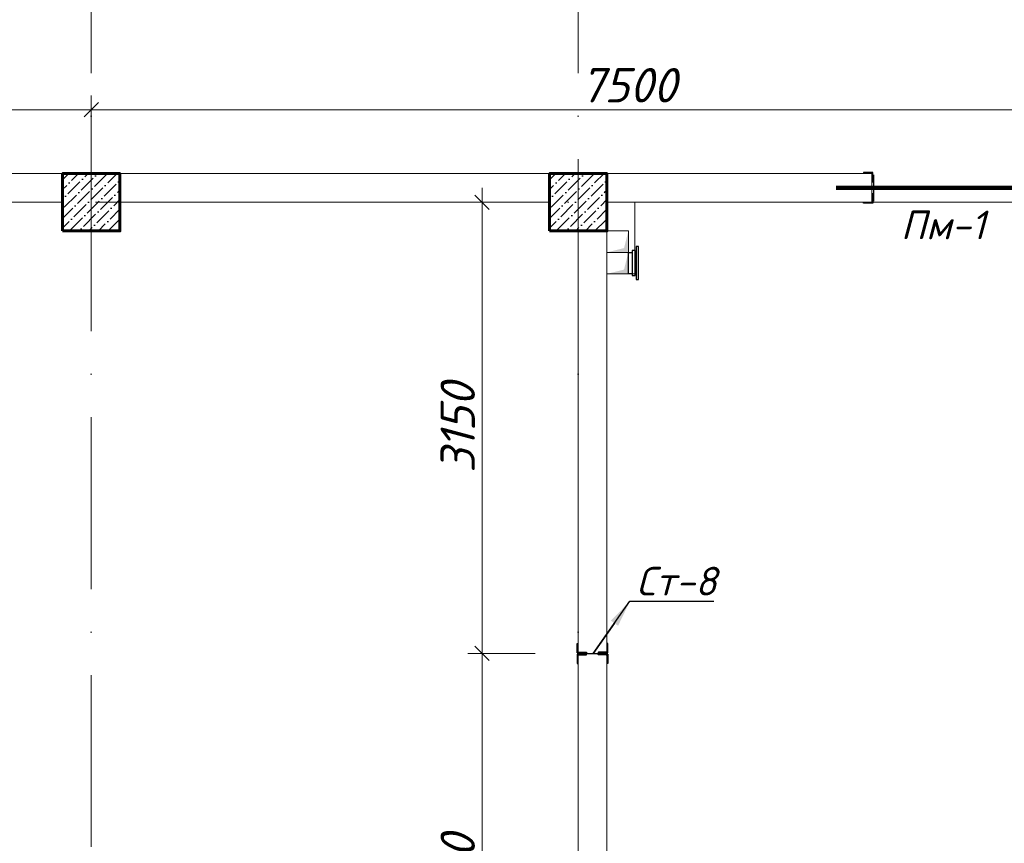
# Model space of a CAD drawing. Header units: millimetres. Extents: x 363306 to 7757304, y 1022887 to 1207196.
# Tile 193 of 256: x 1025562 to 1032437, y 1071335 to 1077084. Entities that reach past the tile are written whole.
import ezdxf
from ezdxf import colors
from ezdxf.entities.mleader import LeaderData, LeaderLine
from ezdxf.math import Vec2, Vec3

# ---------------------------------------------------------------- set-up
doc = ezdxf.new("R2010")
doc.units = ezdxf.units.MM
doc.linetypes.add('ACAD_ISO10W100', pattern=[18, 12, -3, 0, -3])
for name, color, linetype, lineweight in [('.', 7, 'Continuous', 15), ('5   0.30', 1, 'Continuous', 30), ('размеры', 12, 'Continuous', 15)]:
    doc.layers.add(name, color=color, linetype=linetype, lineweight=lineweight)
doc.layers.add('0 @ 100', color=7, linetype='Continuous')
doc.layers.add('kcd_tx', color=7, linetype='Continuous')
doc.styles.add('ISOCPEUR', font='isocpeur.TTF')
doc.styles.get("Standard").update_dxf_attribs({"font": 'isocpeui.ttf'})
doc.styles.add('ГОСТ 2.304', font='isocpeui.ttf')
doc.dimstyles.new('Санжар', dxfattribs={"dimtxt": 240, "dimasz": 200, "dimexe": 200, "dimexo": 200, "dimgap": 50, "dimtad": 1, "dimdec": 0, "dimtxsty": 'Standard', "dimblk": 'OBLIQUE', "dimcen": 2.5, "dimdle": 200, "dimclrd": 152, "dimclre": 152, "dimclrt": 152, "dimadec": 0, "dimazin": 0, "dimtfac": 1, "dimtdec": 0, "dimtmove": 0, "dimatfit": 3, "dimldrblk": 'OBLIQUE', "dimfxl": 0, "dimlwd": 0, "dimlwe": 0, "dimarcsym": 0})

# ---------------------------------------------------------------- blocks, each defined once
blk = doc.blocks.new('*U25')
at = {"color": 0, "linetype": 'ByBlock', "lineweight": -2, "ltscale": 100}
blk.add_lwpolyline([(0, 0), (63, 0), (63, 2.7, 0.414214), (60.7, 5), (12, 5, -0.414214), (5, 12), (5, 60.7, 0.414214), (2.7, 63), (0, 63)], format="xyb", close=True, dxfattribs=at)
blk = doc.blocks.new('*U35')
at = {"color": 0, "linetype": 'ByBlock', "lineweight": -2, "ltscale": 100}
blk.add_lwpolyline([(0, 0), (63, 0), (63, 2.7, 0.414214), (60.7, 5), (12, 5, -0.414214), (5, 12), (5, 60.7, 0.414214), (2.7, 63), (0, 63)], format="xyb", close=True, dxfattribs=at)
blk = doc.blocks.new('*U434')
at = {"color": 0, "linetype": 'ByBlock', "lineweight": -2, "ltscale": 100}
blk.add_lwpolyline([(0, 0), (63, 0), (63, 2.7, 0.414214), (60.7, 5), (12, 5, -0.414214), (5, 12), (5, 60.7, 0.414214), (2.7, 63), (0, 63)], format="xyb", close=True, dxfattribs=at)
blk = doc.blocks.new('_Oblique')
at = {"color": 0, "linetype": 'ByBlock', "lineweight": -2}
blk.add_line((-0.5, -0.5), (0.5, 0.5), dxfattribs=at)
blk = doc.blocks.new('*D753')
at = {"layer": 'Defpoints', "color": 0, "lineweight": 25, "transparency": 16777216}
for p in [(1028790.8, 1072660.4), (1029262.3, 1072660.4), (1029162.3, 1069510.4)]:
    blk.add_point(p, dxfattribs=at)
at = {"layer": 'kcd_tx', "lineweight": 0, "transparency": 16777216}
for p, q in [((1028790.8, 1069410.4), (1028790.8, 1072760.4)), ((1029162.3, 1072660.4), (1028690.8, 1072660.4)), ((1029062.3, 1069510.4), (1028690.8, 1069510.4))]:
    blk.add_line(p, q, dxfattribs=at)
at = {"layer": 'kcd_tx', "lineweight": 0, "transparency": 16777216, "xscale": 100, "yscale": 100, "zscale": 100}
for p, rotation in [((1028790.8, 1072660.4), 90), ((1028790.8, 1069510.4), 270)]:
    blk.add_blockref('_Oblique', p, dxfattribs=dict(at, rotation=rotation))
at = {"layer": 'kcd_tx', "lineweight": 30, "transparency": 16777216, "insert": (1028620.8, 1071085.4), "char_height": 240, "attachment_point": 5, "rotation": 90}
blk.add_mtext('3150', dxfattribs=at)
blk = doc.blocks.new('*D754')
at = {"layer": 'Defpoints', "color": 0, "lineweight": 25, "transparency": 16777216}
for p in [(1028790.8, 1075810.4), (1029162.3, 1075810.4), (1029262.3, 1072660.4)]:
    blk.add_point(p, dxfattribs=at)
at = {"layer": 'kcd_tx', "lineweight": 0, "transparency": 16777216}
for p, q in [((1028790.8, 1072560.4), (1028790.8, 1075910.4)), ((1029062.3, 1075810.4), (1028690.8, 1075810.4)), ((1029162.3, 1072660.4), (1028690.8, 1072660.4))]:
    blk.add_line(p, q, dxfattribs=at)
at = {"layer": 'kcd_tx', "lineweight": 0, "transparency": 16777216, "xscale": 100, "yscale": 100, "zscale": 100}
for p, rotation in [((1028790.8, 1075810.4), 90), ((1028790.8, 1072660.4), 270)]:
    blk.add_blockref('_Oblique', p, dxfattribs=dict(at, rotation=rotation))
at = {"layer": 'kcd_tx', "lineweight": 30, "transparency": 16777216, "insert": (1028620.8, 1074235.4), "char_height": 240, "attachment_point": 5, "rotation": 90}
blk.add_mtext('3150', dxfattribs=at)
blk = doc.blocks.new('*D576')
at = {"layer": 'Defpoints', "color": 0, "lineweight": 25, "transparency": 16777216}
for p in [(1026062.3, 1076455.5), (1022112.3, 1076010.4), (1026062.3, 1076010.4)]:
    blk.add_point(p, dxfattribs=at)
at = {"layer": 'kcd_tx', "lineweight": 0, "transparency": 16777216}
for p, q in [((1022112.3, 1076110.4), (1022112.3, 1076555.5)), ((1026062.3, 1076110.4), (1026062.3, 1076555.5)), ((1022012.3, 1076455.5), (1026162.3, 1076455.5))]:
    blk.add_line(p, q, dxfattribs=at)
at = {"layer": 'kcd_tx', "lineweight": 0, "transparency": 16777216, "xscale": 100, "yscale": 100, "zscale": 100, "rotation": 180}
blk.add_blockref('_Oblique', (1022112.3, 1076455.5), dxfattribs=at)
at = {"layer": 'kcd_tx', "lineweight": 0, "transparency": 16777216, "xscale": 100, "yscale": 100, "zscale": 100}
blk.add_blockref('_Oblique', (1026062.3, 1076455.5), dxfattribs=at)
at = {"layer": 'kcd_tx', "lineweight": 30, "transparency": 16777216, "insert": (1024087.3, 1076625.5), "char_height": 240, "attachment_point": 5}
blk.add_mtext('3950', dxfattribs=at)
blk = doc.blocks.new('*D577')
at = {"layer": 'Defpoints', "color": 0, "lineweight": 25, "transparency": 16777216}
for p in [(1033562.3, 1076455.5), (1026062.3, 1076010.4), (1033562.3, 1076010.4)]:
    blk.add_point(p, dxfattribs=at)
at = {"layer": 'kcd_tx', "lineweight": 0, "transparency": 16777216}
for p, q in [((1026062.3, 1076110.4), (1026062.3, 1076555.5)), ((1033562.3, 1076110.4), (1033562.3, 1076555.5)), ((1025962.3, 1076455.5), (1033662.3, 1076455.5))]:
    blk.add_line(p, q, dxfattribs=at)
at = {"layer": 'kcd_tx', "lineweight": 0, "transparency": 16777216, "xscale": 100, "yscale": 100, "zscale": 100, "rotation": 180}
blk.add_blockref('_Oblique', (1026062.3, 1076455.5), dxfattribs=at)
at = {"layer": 'kcd_tx', "lineweight": 0, "transparency": 16777216, "xscale": 100, "yscale": 100, "zscale": 100}
blk.add_blockref('_Oblique', (1033562.3, 1076455.5), dxfattribs=at)
at = {"layer": 'kcd_tx', "lineweight": 30, "transparency": 16777216, "insert": (1029812.3, 1076627), "char_height": 240, "attachment_point": 5}
blk.add_mtext('7500', dxfattribs=at)
blk = doc.blocks.new('EBF')
at = {"color": 5, "lineweight": 30, "ltscale": 100}
for points in [[(1294386.3, 1827283.5), (1294536.3, 1827283.5), (1294536.3, 1827310.5), (1294386.3, 1827310.5)], [(1294346.3, 1827255.5), (1294576.3, 1827255.5), (1294576.3, 1827240.5), (1294346.3, 1827240.5)], [(1294373.8, 1827283.5), (1294548.8, 1827283.5), (1294548.8, 1827263.5), (1294373.8, 1827263.5)]]:
    blk.add_lwpolyline(points, close=True, dxfattribs=at)
blk = doc.blocks.new('RTET')
at = {"color": 116, "lineweight": 0, "true_color": 0x136734, "const_width": 30}
blk.add_lwpolyline([(661261.7, 1824060), (662811.7, 1824060)], dxfattribs=at)
at = {"layer": '5   0.30', "color": 5, "lineweight": 30, "ltscale": 200}
for p, q in [((661523.9, 1824152.1), (661523.9, 1823967.9)), ((662549.5, 1824152.1), (662549.5, 1823967.9))]:
    blk.add_line(p, q, dxfattribs=at)
at = {"layer": '5   0.30', "color": 5, "lineweight": 30, "ltscale": 200, "yscale": 1.05763968, "zscale": 1.05763968, "rotation": 180}
for p, xscale in [((661519.8, 1824168.4), 1.05763968), ((662553.5, 1824168.4), -1.05763968)]:
    blk.add_blockref('*U25', p, dxfattribs=dict(at, xscale=xscale))
at = {"layer": '5   0.30', "color": 5, "lineweight": 30, "ltscale": 200, "extrusion": (0, 0, -1), "yscale": 1.05763968, "zscale": -1.05763968}
for p, xscale in [((-661519.8, 1823953.5), 1.05763968), ((-662553.5, 1823953.5), -1.05763968)]:
    blk.add_blockref('*U25', p, dxfattribs=dict(at, xscale=xscale))
at = {"color": 18, "lineweight": 0, "true_color": 0x000000, "insert": (661713.5, 1823701.3), "char_height": 200, "width": 262.818, "attachment_point": 7}
blk.add_mtext('{\\C116;\\c3434259;Пм-1}', dxfattribs=at)
ml = blk.add_multileader_mtext('Standard')
ml.set_content('{\\fISOCPEUR|b0|i1|c204|p34;\\C5;Ст-6}', color=256, style='ISOCPEUR')
ml.set_leader_properties()
ml.build(insert=Vec2(0, 0))
ml.multileader.update_dxf_attribs({"text_left_attachment_type": 6, "text_right_attachment_type": 6, "dogleg_length": 0.208, "arrow_head_size": 187.5, "scale": 100})
ctx = ml.context
ctx.base_point, ctx.scale, ctx.char_height, ctx.arrow_head_size, ctx.landing_gap_size, ctx.plane_origin = Vec3(661759.9, 1823355.9), 100, 200, 187.5, 0, Vec3(666149.8, 1822037.9)
ctx.left_attachment, ctx.right_attachment, ctx.text_align_type = 6, 6, 1
notes = []
notes.append((ctx, [(1, (1, 1, 0), (662377.8, 1823355.9), (-1, 0), 20.8, [(2, [(661519.8, 1823951.5)], 0, []), (1, [(662572.3, 1823960), (662572.3, 1823960)], 0, [])])]))
ctx.mtext.insert, ctx.mtext.alignment, ctx.mtext.flow_direction = Vec3(662058.4, 1823595.9), 2, 5
for ctx, leaders in notes:
    for number, flags, end, landing, length, lines in leaders:
        leader = LeaderData()
        leader.index, (leader.has_last_leader_line, leader.has_dogleg_vector, leader.attachment_direction) = number, flags
        leader.last_leader_point, leader.dogleg_vector, leader.dogleg_length = Vec3(end), Vec3(landing), length
        for number, points, colour, breaks in lines:
            line = LeaderLine()
            line.index, line.vertices, line.color, line.breaks = number, Vec3.list(points), colors.encode_raw_color(colour), breaks
            leader.lines.append(line)
        ctx.leaders.append(leader)

msp = doc.modelspace()

# ---------------------------------------------------------------- hatches: boundary and pattern name
at = {"layer": '.', "lineweight": 0, "ltscale": 100, "transparency": 33554687}
h = msp.add_hatch(color=256, dxfattribs=at)
h.dxf.hatch_style = 1
h.paths.add_polyline_path([(1029662.268, 1075460.387), (1029812.268, 1075460.387), (1029812.268, 1075610.387), (1029782.216, 1075490.439)])
h = msp.add_hatch(color=256, dxfattribs=at)
h.dxf.hatch_style = 1
h.paths.add_polyline_path([(1029662.268, 1075310.387), (1029812.268, 1075310.387), (1029812.268, 1075460.387), (1029782.216, 1075340.439)])
at = {"ltscale": 100}
h = msp.add_hatch(dxfattribs=at)
h.set_pattern_fill('ANSI36', color=256, scale=15, style=0)
h.set_pattern_definition([(45, (-16017900.283, 10258840.387), (25.25697034, 92.60889125), [119.0625, -23.8125, 0, -23.8125])])
h.paths.add_polyline_path([(1026262.268, 1076010.387), (1025862.268, 1076010.387), (1025862.268, 1075610.387), (1026262.268, 1075610.387)])
h = msp.add_hatch(dxfattribs=at)
h.set_pattern_fill('ANSI36', color=256, scale=15, style=0)
h.set_pattern_definition([(45, (-16014500.283, 10258840.387), (25.25697034, 92.60889125), [119.0625, -23.8125, 0, -23.8125])])
h.paths.add_polyline_path([(1029662.268, 1076010.387), (1029262.268, 1076010.387), (1029262.268, 1075610.387), (1029662.268, 1075610.387)])

# ---------------------------------------------------------------- linework, layer by layer
at = {"color": 1, "linetype": 'ACAD_ISO10W100', "lineweight": 9, "ltscale": 100}
for p, q in [((1026062.268, 1085110.387), (1026062.268, 1066417.835)), ((1029462.268, 1085110.387), (1029462.268, 1066417.835)), ((1043492.268, 1075810.387), (1014088.863, 1075810.387))]:
    msp.add_line(p, q, dxfattribs=at)
at = {"lineweight": 0, "ltscale": 100}
for p, q in [((1029662.268, 1076010.387), (1022112.268, 1076010.387)), ((1031512.268, 1076010.387), (1029662.268, 1076010.387)), ((1025862.268, 1075810.387), (1022112.268, 1075810.387)), ((1029262.268, 1075810.387), (1026262.268, 1075810.387)), ((1031512.268, 1075810.387), (1029662.268, 1075810.387)), ((1029462.268, 1075610.387), (1029462.268, 1069710.387)), ((1029662.268, 1075610.387), (1029662.268, 1069710.387))]:
    msp.add_line(p, q, dxfattribs=at)
at = {"color": 18, "lineweight": 0, "true_color": 0x000000}
msp.add_line((1029462.268, 1072660.387), (1029662.268, 1072660.387), dxfattribs=at)
at = {"lineweight": 0, "ltscale": 100}
msp.add_lwpolyline([(1031512.268, 1076010.387), (1031512.268, 1075810.387)], dxfattribs=at)
at = {"color": 116, "lineweight": 0, "ltscale": 100, "true_color": 0x136734}
msp.add_lwpolyline([(1029662.268, 1075310.387), (1029857.449, 1075310.387), (1029857.449, 1075810.387)], dxfattribs=at)
at = {"lineweight": 0, "ltscale": 100}
for points in [[(1029662.268, 1075460.387), (1029812.268, 1075460.387), (1029812.268, 1075610.387), (1029662.268, 1075610.387)], [(1029662.268, 1075310.387), (1029812.268, 1075310.387), (1029812.268, 1075460.387), (1029662.268, 1075460.387)]]:
    msp.add_lwpolyline(points, close=True, dxfattribs=at)
at = {"layer": '5   0.30', "lineweight": 30, "ltscale": 200}
msp.add_line((1029470.173, 1072660.387), (1029654.362, 1072660.387), dxfattribs=at)
msp.add_line((1029470.173, 1072660.387), (1029654.362, 1072660.387), dxfattribs=at)
at = {"layer": 'размеры', "lineweight": 60, "ltscale": 5}
for points in [[(1025862.268, 1075610.387), (1026262.268, 1075610.387), (1026262.268, 1076010.387), (1025862.268, 1076010.387)], [(1029262.268, 1075610.387), (1029662.268, 1075610.387), (1029662.268, 1076010.387), (1029262.268, 1076010.387)]]:
    msp.add_lwpolyline(points, close=True, dxfattribs=at)

# ---------------------------------------------------------------- block references
at = {"color": 18, "lineweight": 30, "true_color": 0x000000}
msp.add_blockref('RTET', (370000.601, -748149.583), dxfattribs=at)
at = {"color": 2, "lineweight": 0, "xscale": -1, "rotation": 90}
msp.add_blockref('EBF', (2857122.746, 2369846.698), dxfattribs=at)
at = {"layer": '5   0.30', "lineweight": 30, "ltscale": 200, "yscale": 1.05763968, "zscale": 1.05763968}
for name, p, xscale, rotation in [('*U35', (1029453.836, 1072664.466), -1.05763968, 270), ('*U35', (1029668.688, 1072664.466), 1.05763968, 89.99999999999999), ('*U434', (1029453.836, 1072656.308), 1.05763968, 270)]:
    msp.add_blockref(name, p, dxfattribs=dict(at, xscale=xscale, rotation=rotation))
at = {"layer": '5   0.30', "lineweight": 30, "ltscale": 200, "extrusion": (0, 0, -1), "xscale": 1.05763968, "yscale": 1.05763968, "zscale": -1.05763968, "rotation": 270}
msp.add_blockref('*U434', (-1029668.688, 1072656.308), dxfattribs=at)

# ---------------------------------------------------------------- texts
at = {"layer": '0 @ 100', "color": 7, "insert": (761996.908, 1075986.433), "char_height": 318.940213, "width": 19697.5359, "attachment_point": 4, "style": 'ГОСТ 2.304'}
msp.add_mtext('\\pi5457.36288;{\\fISOCPEUR|b1|i1|c204|p34;Характеристика участка строительства:\\P\\pi0;\\P}Расчетная зимняя температура воздух 15 °С.\\PСкоростной напор ветра   - 38кг/м2.\\PВес снегового покрова    - 50кг/м2.\\PКлассификация зданий по функциональной пожарной опасности - Ф 4.1 \\PКоэффициент надежности по назначению - 0.95\\P\\P^IПроектом разработано подъёмник для мало мобильных граждан населения грузоподъемностью 250 кг. скоростью 0,25 см/с. Двери шахт подъёмника противопожарные с пределом огнестойкости El 30. Подъёмники оборудованы кабинами габаритами 1500х1500 мм, ширина дверей кабины обеспечивает проезд инвалидной коляски. Для экстренных случаев подъёмник оснащен дополнительным аккумулятором и механическим спуском для безопасного спуска пассажира в нулевую отметку. Так же в дверях подъёмника установлены замки датчики которые открываются с ключевыми картами, чтобы открыть двери подъёмника.\\P^IС внешней и внутренней стороны наружных стен предусмотрено обшивка из аквапанелей толщиной 12,5мм с утеплением из минераловатной ваты на кварцевой основе, А =0,040 Вт/мС, толщиной 100мм. (по теплотехническому расчету). Наружная отделка из органическое стекло.\\P^IПодрядчик обязан предоставить заказчику сертификаты соответствия и пожарной безопасности на фасадную систему и все применяемые в данной системе материалы и изделия.\\PКонструкции, изделия и материалы применены по действующим стандартам, ТУ, сертификатам. На путях эвакуации используются отделочные материалы, соответствующие требованиям п. 5.25 ШНК 2.01.02-04.\\PОтделка стен с внутренней стороны окраска водоэмульсионными красками светлых тонов. Во внутренней и наружной отделке использованы современные отделочные материалы используемые на территории Республики Узбекистан.\\P^IКрыша - скатная из металлических профилированных листов с полимерными покрытиями с обеих сторон толщ.0,55мм по металлическим конструкциям.\\P^IПо периметру наружных стен устраивается бетонная отмостка. Бетон кл.В 7,5 шириной 1000 мм, толщиной 50 мм по гравийному основанию толщиной 100 мм -150 мм.\\P^IВсе строительно-монтажные работы вести согласно указаний соответствующих строительных норм и проекта производства работ (П.П.Р.) на основании ШНК 3.01.01 - 03 и КМК 3.01.02 - 00.', dxfattribs=at)

# ---------------------------------------------------------------- dimensions: what is measured, and where the dimension line sits
at = {"layer": 'kcd_tx', "color": 244, "lineweight": 30, "true_color": 0x991b1e}
for base, p1, p2, picture, middle in [((1026062.268, 1076455.453), (1022112.268, 1076010.387), (1026062.268, 1076010.387), '*D576', (1024087.268, 1076625.453)), ((1033562.268, 1076455.453), (1026062.268, 1076010.387), (1033562.268, 1076010.387), '*D577', (1029812.268, 1076626.999))]:
    dim = msp.add_linear_dim(base=base, p1=p1, p2=p2, dimstyle='Санжар', override={"dimasz": 100, "dimexe": 100, "dimexo": 100, "dimdle": 100, "dimclrd": 256, "dimclre": 256, "dimclrt": 256, "dimtmove": 1, "dimfxl": 0, "dimarcsym": 2}, dxfattribs=at)
    dim.commit()
    dim.dimension.update_dxf_attribs({"geometry": picture, "text_midpoint": middle})
for base, p1, p2, picture, middle in [((1028790.819, 1075810.387), (1029262.268, 1072660.387), (1029162.268, 1075810.387), '*D754', (1028620.819, 1074235.387)), ((1028790.819, 1072660.387), (1029162.268, 1069510.387), (1029262.268, 1072660.387), '*D753', (1028620.819, 1071085.387))]:
    dim = msp.add_linear_dim(base=base, p1=p1, p2=p2, angle=90, dimstyle='Санжар', override={"dimasz": 100, "dimexe": 100, "dimexo": 100, "dimdle": 100, "dimclrd": 256, "dimclre": 256, "dimclrt": 256, "dimtmove": 1, "dimfxl": 0, "dimarcsym": 2}, dxfattribs=at)
    dim.commit()
    dim.dimension.update_dxf_attribs({"geometry": picture, "text_midpoint": middle})

# ---------------------------------------------------------------- leaders
ml = msp.add_multileader_mtext('Standard')
ml.set_content('{\\fISOCPEUR|b0|i1|c204|p34;\\C5;Ст-8}', color=256, style='ISOCPEUR')
ml.set_leader_properties()
ml.build(insert=Vec2(0, 0))
ml.multileader.update_dxf_attribs({"text_left_attachment_type": 6, "text_right_attachment_type": 6, "dogleg_length": 0.208, "arrow_head_size": 187.5, "scale": 100})
ctx = ml.context
ctx.base_point, ctx.scale, ctx.char_height, ctx.arrow_head_size, ctx.landing_gap_size, ctx.plane_origin = Vec3(1029844.145, 1073025.166), 100, 200, 187.5, 0, Vec3(1034149.528, 1071627.553)
ctx.left_attachment, ctx.right_attachment, ctx.text_align_type = 6, 6, 1
notes = []
notes.append((ctx, [(0, (1, 1, 0), (1029823.326, 1073025.166), (1, 0), 20.819, [(1, [(1029823.326, 1073025.166), (1029566.971, 1072660.387), (1029566.971, 1072660.387)], 0, [])])]))
ctx.mtext.insert, ctx.mtext.alignment, ctx.mtext.flow_direction = Vec3(1030148.615, 1073265.166), 2, 5
for ctx, leaders in notes:
    for number, flags, end, landing, length, lines in leaders:
        leader = LeaderData()
        leader.index, (leader.has_last_leader_line, leader.has_dogleg_vector, leader.attachment_direction) = number, flags
        leader.last_leader_point, leader.dogleg_vector, leader.dogleg_length = Vec3(end), Vec3(landing), length
        for number, points, colour, breaks in lines:
            line = LeaderLine()
            line.index, line.vertices, line.color, line.breaks = number, Vec3.list(points), colors.encode_raw_color(colour), breaks
            leader.lines.append(line)
        ctx.leaders.append(leader)

doc.saveas('drawing.dxf')
